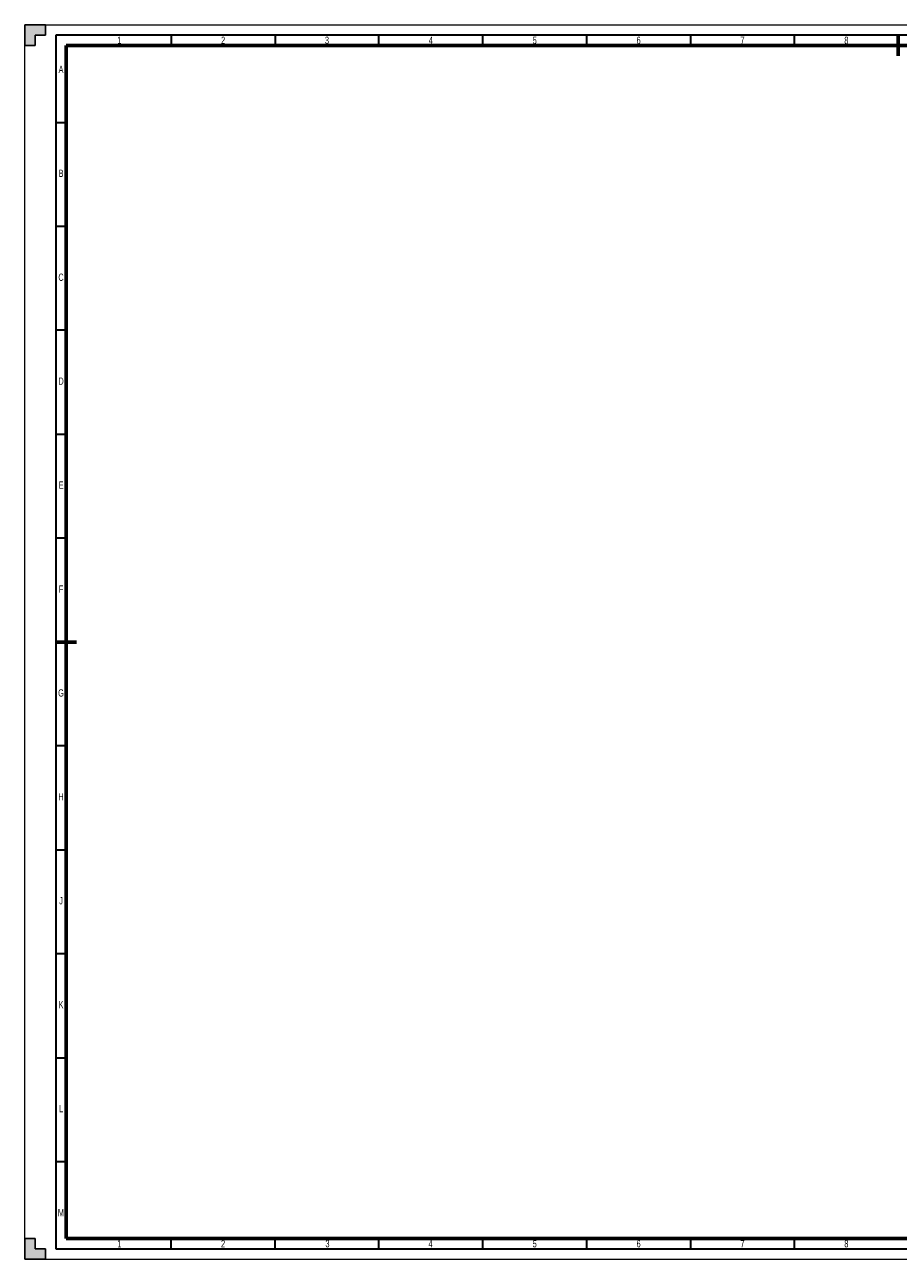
# Model space of a CAD drawing. Header units: millimetres. Extents: x 0 to 841, y 0 to 594.
# Tile 1 of 4: x 0 to 420, y 0 to 594. Entities that reach past the tile are written whole.
import ezdxf

# ---------------------------------------------------------------- set-up
doc = ezdxf.new("R2010")
doc.units = ezdxf.units.MM
doc.layers.add('BORDER', color=7, linetype='Continuous')
doc.layers.add('TRIM', color=7, linetype='Continuous')
doc.styles.add('SLDTEXTSTYLE0', font='TXT', dxfattribs={"width": 0.605})

msp = doc.modelspace()

# ---------------------------------------------------------------- hatches: boundary and pattern name
at = {"layer": 'TRIM'}
for points in [[(0, 584), (5, 584), (5, 589), (10, 589), (10, 594), (0, 594)], [(5, 5), (5, 10), (0, 10), (0, 0), (10, 0), (10, 5)]]:
    msp.add_hatch(color=256, dxfattribs=at).paths.add_polyline_path(points, flags=0)

# ---------------------------------------------------------------- linework, layer by layer
at = {"color": 7, "linetype": 'Continuous', "lineweight": 0}
for p, q in [((0, 0), (0, 594)), ((0, 594), (841, 594)), ((0, 0), (841, 0))]:
    msp.add_line(p, q, dxfattribs=at)
at = {"layer": 'BORDER', "linetype": 'Continuous', "lineweight": 30}
for p, q in [((836, 589), (15, 589)), ((15, 589), (15, 5)), ((220.5, 584), (220.5, 589)), ((270.5, 584), (270.5, 589)), ((320.5, 589), (320.5, 584)), ((370.5, 584), (370.5, 589)), ((20, 447), (15, 447)), ((15, 397), (20, 397)), ((20, 347), (15, 347)), ((20, 247), (15, 247)), ((15, 197), (20, 197)), ((20, 147), (15, 147)), ((220.5, 5), (220.5, 10)), ((270.5, 5), (270.5, 10)), ((320.5, 10), (320.5, 5)), ((370.5, 5), (370.5, 10)), ((15, 5), (836, 5))]:
    msp.add_line(p, q, dxfattribs=at)
at = {"layer": 'BORDER', "lineweight": 30}
for p, q in [((70.5, 589), (70.5, 584)), ((120.5, 589), (120.5, 584)), ((170.5, 584), (170.5, 589)), ((15, 547), (20, 547)), ((15, 497), (20, 497)), ((15, 97), (20, 97)), ((15, 47), (20, 47)), ((70.5, 5), (70.5, 10)), ((120.5, 5), (120.5, 10)), ((170.5, 5), (170.5, 10))]:
    msp.add_line(p, q, dxfattribs=at)
at = {"layer": 'BORDER', "linetype": 'Continuous', "lineweight": 60}
for p, q in [((420.5, 589.05), (420.5, 579.05)), ((831, 584), (20, 584)), ((20, 584), (20, 10)), ((15, 297), (25, 297)), ((20, 10), (831, 10))]:
    msp.add_line(p, q, dxfattribs=at)
at = {"layer": 'TRIM'}
for p, q in [((0, 594), (10, 594)), ((10, 594), (10, 589)), ((0, 594), (0, 584)), ((10, 589), (5, 589)), ((5, 589), (5, 584)), ((5, 584), (0, 584)), ((5, 10), (0, 10)), ((0, 10), (0, 0)), ((5, 5), (5, 10)), ((0, 0), (10, 0)), ((10, 5), (5, 5)), ((10, 0), (10, 5))]:
    msp.add_line(p, q, dxfattribs=at)

# ---------------------------------------------------------------- texts
at = {"layer": 'BORDER', "color": 7, "char_height": 3.5, "attachment_point": 2, "style": 'SLDTEXTSTYLE0'}
for s, insert in [('1', (45.56, 588.25)), ('2', (95.5, 588.25)), ('3', (145.5, 588.25)), ('4', (195.49, 588.25)), ('5', (245.5, 588.25)), ('6', (295.5, 588.25)), ('7', (345.5, 588.25)), ('8', (395.5, 588.25)), ('A', (17.48, 574.25)), ('B', (17.52, 524.25)), ('C', (17.49, 474.25)), ('D', (17.5, 424.25)), ('E', (17.52, 374.25)), ('F', (17.49, 324.25)), ('G', (17.47, 274.25)), ('H', (17.51, 224.25)), ('J', (17.53, 174.25)), ('K', (17.5, 124.25)), ('L', (17.51, 74.25)), ('M', (17.46, 24.25)), ('1', (45.56, 9.25)), ('2', (95.5, 9.25)), ('3', (145.75, 9.25)), ('4', (195.37, 9.25)), ('5', (245.5, 9.25)), ('6', (295.5, 9.25)), ('7', (345.5, 9.25)), ('8', (395.5, 9.25))]:
    msp.add_mtext(s, dxfattribs=dict(at, insert=insert))

doc.saveas('drawing.dxf')
